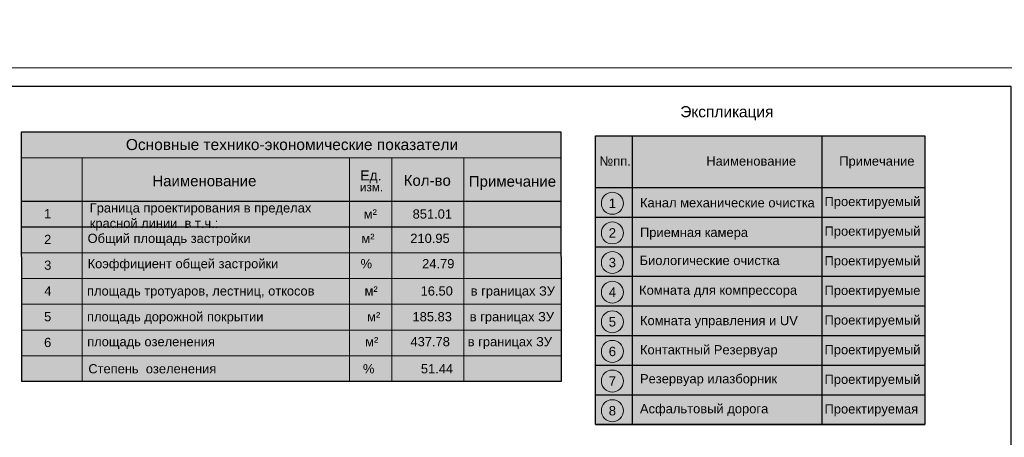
# Model space of a CAD drawing. Header units: metres. Extents: x 705847 to 708930, y 4313677 to 4316580.
# Tile 46 of 218: x 707661 to 707794, y 4314019 to 4314075. Entities that reach past the tile are written whole.
import ezdxf
from ezdxf.enums import TextEntityAlignment as Align

# ---------------------------------------------------------------- set-up
doc = ezdxf.new("R2010")
doc.units = ezdxf.units.M
doc.header["$LTSCALE"] = 0.5
for name, color, linetype in [('Номер пп.', 250, 'Continuous'), ('ТЭП', 7, 'Continuous'), ('Экспликация', 7, 'Continuous')]:
    doc.layers.add(name, color=color, linetype=linetype)
doc.layers.add('ПЛАНИРОВКА', color=7, linetype='Continuous', lineweight=5)
doc.layers.add('Рамка  штамп', color=7, linetype='Continuous', lineweight=30)
doc.styles.add('ARIAL', font='arial.ttf', dxfattribs={"height": 1.75})
doc.styles.get("Standard").update_dxf_attribs({"font": 'arial.ttf'})
doc.styles.add('стиль2', font='arial.ttf', dxfattribs={"height": 1.5})
doc.styles.add('Юлия', font='arial.ttf')

# ---------------------------------------------------------------- blocks, each defined once
blk = doc.blocks.new('нум1')
at = {"layer": 'Номер пп.', "ltscale": 100, "true_color": 0xffffff}
h = blk.add_hatch(color=7, dxfattribs=at)
edge = h.paths.add_edge_path()
edge.add_arc((0, 0), 3.515092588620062, 0, 360)
at = {"layer": 'Номер пп.', "color": 18, "lineweight": 15, "true_color": 0x000000}
blk.add_circle((0, 0), 3.515092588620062, dxfattribs=at)
at = {"layer": 'Номер пп.', "color": 0, "ltscale": 100, "style": 'Юлия'}
blk.add_attdef('ЦИФРА', text='', height=4, dxfattribs=at).set_placement((0, 0), align=Align.MIDDLE_CENTER)

msp = doc.modelspace()

# ---------------------------------------------------------------- hatches: boundary and pattern name
at = {"layer": 'ТЭП', "ltscale": 100, "true_color": 0x8ebac7, "transparency": 33554687}
h = msp.add_hatch(color=143, dxfattribs=at)
h.dxf.hatch_style = 1
h.paths.add_polyline_path([(707661.7883753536, 4314026.234327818), (707669.8449032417, 4314026.234327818), (707669.8449032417, 4314050.573768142), (707734.4988919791, 4314050.573768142), (707734.4577148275, 4314059.924248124), (707661.691556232, 4314059.924248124)])
at = {"layer": 'ТЭП', "true_color": 0xffffff, "transparency": 33554687}
h = msp.add_hatch(color=7, dxfattribs=at)
h.dxf.hatch_style = 1
h.paths.add_polyline_path([(707669.8449032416, 4314026.234327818), (707734.5048010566, 4314026.234327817), (707734.4722871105, 4314050.573949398), (707669.8449032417, 4314050.573768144)])
at = {"layer": 'Экспликация', "ltscale": 100, "true_color": 0x8ebac7, "transparency": 33554687}
h = msp.add_hatch(color=143, dxfattribs=at)
h.dxf.hatch_style = 1
h.paths.add_polyline_path([(707739.1457150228, 4314020.437796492), (707744.0895339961, 4314020.437796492), (707744.0895339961, 4314052.437796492), (707783.6197705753, 4314052.437796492), (707783.6197705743, 4314059.382240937), (707739.1457150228, 4314059.382240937)])
at = {"layer": 'Экспликация', "ltscale": 100, "true_color": 0xffffff, "transparency": 33554687}
h = msp.add_hatch(color=7, dxfattribs=at)
h.dxf.hatch_style = 1
h.paths.add_polyline_path([(707744.0463220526, 4314020.437796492), (707783.6197705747, 4314020.437796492), (707783.6197705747, 4314052.437796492), (707744.0889422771, 4314052.437796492)])

# ---------------------------------------------------------------- linework, layer by layer
at = {"lineweight": 30, "ltscale": 0.1, "elevation": 319.341}
msp.add_lwpolyline([(707597.7744425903, 4313922.575026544), (707795.2744425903, 4313922.575026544), (707795.2744425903, 4314066.075026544), (707597.7744425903, 4314066.075026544), (707597.7744425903, 4313922.575026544)], dxfattribs=at)
at = {"layer": 'Рамка  штамп', "color": 7, "linetype": 'Continuous', "lineweight": 15, "ltscale": 100, "elevation": 319.341}
msp.add_lwpolyline([(707587.7744425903, 4313920.075026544), (707797.7744425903, 4313920.075026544), (707797.7744425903, 4314068.575026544), (707587.7744425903, 4314068.575026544), (707587.7744425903, 4313920.075026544)], dxfattribs=at)
at = {"layer": 'ТЭП', "linetype": 'Continuous', "lineweight": 30, "flags": 128}
msp.add_lwpolyline([(707661.691556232, 4314059.924248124), (707734.4577148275, 4314059.924248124), (707734.5012715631, 4314026.234327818), (707661.7351129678, 4314026.234327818)], close=True, dxfattribs=at)
at = {"layer": 'ТЭП', "linetype": 'Continuous', "lineweight": 15, "flags": 128}
for points in [[(707661.6915562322, 4314056.447185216), (707734.4577148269, 4314056.447185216)], [(707669.8449032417, 4314056.447185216), (707669.8449032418, 4314026.234327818)], [(707705.9520626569, 4314056.447185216), (707705.952062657, 4314026.234327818)], [(707711.6531930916, 4314056.447185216), (707711.6531930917, 4314026.234327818)], [(707721.3798647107, 4314056.447185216), (707721.3798647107, 4314026.234327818)], [(707661.6915562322, 4314043.619642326), (707734.5295161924, 4314043.619642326)], [(707661.7068683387, 4314040.142579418), (707734.5448282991, 4314040.142579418)], [(707661.7221804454, 4314036.66551651), (707734.5601404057, 4314036.66551651)], [(707661.7221804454, 4314033.188453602), (707734.5601404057, 4314033.188453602)], [(707661.6915562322, 4314029.711390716), (707734.544828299, 4314029.711390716)], [(707661.6915562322, 4314026.234327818), (707734.544828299, 4314026.234327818)]]:
    msp.add_lwpolyline(points, dxfattribs=at)
at = {"layer": 'ТЭП', "linetype": 'Continuous', "lineweight": 30, "flags": 128}
for points in [[(707661.6915562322, 4314050.573768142), (707734.4988919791, 4314050.573768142)], [(707661.6915562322, 4314047.096705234), (707734.5142040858, 4314047.096705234)], [(707661.7480454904, 4314047.096705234), (707734.5142040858, 4314047.096705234)]]:
    msp.add_lwpolyline(points, dxfattribs=at)
at = {"layer": 'Экспликация', "lineweight": 30, "ltscale": 100, "elevation": -37.15597560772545}
msp.add_lwpolyline([(707783.6197705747, 4314020.437796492), (707739.145123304, 4314020.437796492), (707739.145123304, 4314059.382240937), (707783.6197705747, 4314059.382240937)], close=True, dxfattribs=at)
at = {"layer": 'Экспликация', "linetype": 'Continuous', "lineweight": 30, "elevation": -37.15597560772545}
for points in [[(707744.0889422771, 4314059.382240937), (707744.0889422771, 4314020.437796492)], [(707769.7099294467, 4314059.382240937), (707769.7099294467, 4314020.437796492)]]:
    msp.add_lwpolyline(points, dxfattribs=at)
at = {"layer": 'Экспликация', "color": 7, "lineweight": 30, "ltscale": 100, "elevation": -37.15597560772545}
for points in [[(707739.145123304, 4314052.437796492), (707783.6197705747, 4314052.437796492)], [(707739.145123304, 4314048.437796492), (707783.6197705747, 4314048.437796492)], [(707739.145123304, 4314044.437796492), (707783.6197705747, 4314044.437796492)], [(707739.145123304, 4314040.437796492), (707783.6197705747, 4314040.437796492)], [(707739.145123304, 4314036.437796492), (707783.6197705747, 4314036.437796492)], [(707739.145123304, 4314032.437796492), (707783.6197705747, 4314032.437796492)], [(707739.145123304, 4314032.437796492), (707783.6197705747, 4314032.437796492)], [(707739.145123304, 4314028.437796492), (707783.6197705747, 4314028.437796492)], [(707739.145123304, 4314024.437796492), (707783.6197705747, 4314024.437796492)], [(707739.145123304, 4314020.437796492), (707783.6197705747, 4314020.437796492)]]:
    msp.add_lwpolyline(points, dxfattribs=at)

# ---------------------------------------------------------------- block references
at = {"layer": 'Экспликация', "color": 18, "ltscale": 0.5, "true_color": 0x000000}
ref = msp.add_blockref('нум1', (707741.4314645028, 4314050.297908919, -37.15597560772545), dxfattribs=dict(at, xscale=0.4222972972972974, yscale=0.4222972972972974, zscale=0.4222972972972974))
ref.add_attrib('ЦИФРА', '1', dxfattribs={"layer": 'ПЛАНИРОВКА', "color": 18, "ltscale": 100, "true_color": 0x000000, "height": 1.266891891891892, "style": 'ARIAL'}).set_placement((707741.4314645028, 4314050.297908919, -37.15597560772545), align=Align.MIDDLE_CENTER)
ref = msp.add_blockref('нум1', (707741.4314645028, 4314046.297908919, -37.15597560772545), dxfattribs=dict(at, xscale=0.4222972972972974, yscale=0.4222972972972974, zscale=0.4222972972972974))
ref.add_attrib('ЦИФРА', '2', dxfattribs={"layer": 'ПЛАНИРОВКА', "color": 18, "ltscale": 100, "true_color": 0x000000, "height": 1.266891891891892, "style": 'ARIAL'}).set_placement((707741.4314645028, 4314046.297908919, -37.15597560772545), align=Align.MIDDLE_CENTER)
ref = msp.add_blockref('нум1', (707741.4314645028, 4314042.297908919, -37.15597560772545), dxfattribs=dict(at, xscale=0.4222972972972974, yscale=0.4222972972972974, zscale=0.4222972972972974))
ref.add_attrib('ЦИФРА', '3', dxfattribs={"layer": 'ПЛАНИРОВКА', "color": 18, "ltscale": 100, "true_color": 0x000000, "height": 1.266891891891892, "style": 'ARIAL'}).set_placement((707741.4314645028, 4314042.297908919, -37.15597560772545), align=Align.MIDDLE_CENTER)
ref = msp.add_blockref('нум1', (707741.4314645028, 4314038.297908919, -37.15597560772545), dxfattribs=dict(at, xscale=0.4222972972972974, yscale=0.4222972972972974, zscale=0.4222972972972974))
ref.add_attrib('ЦИФРА', '4', dxfattribs={"layer": 'ПЛАНИРОВКА', "color": 18, "ltscale": 100, "true_color": 0x000000, "height": 1.266891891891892, "style": 'ARIAL'}).set_placement((707741.4314645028, 4314038.297908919, -37.15597560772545), align=Align.MIDDLE_CENTER)
ref = msp.add_blockref('нум1', (707741.4314645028, 4314034.297908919, -37.15597560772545), dxfattribs=dict(at, xscale=0.4222972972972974, yscale=0.4222972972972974, zscale=0.4222972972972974))
ref.add_attrib('ЦИФРА', '5', dxfattribs={"layer": 'ПЛАНИРОВКА', "color": 18, "ltscale": 100, "true_color": 0x000000, "height": 1.266891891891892, "style": 'ARIAL'}).set_placement((707741.4314645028, 4314034.297908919, -37.15597560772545), align=Align.MIDDLE_CENTER)
ref = msp.add_blockref('нум1', (707741.4314645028, 4314030.297908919, -37.15597560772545), dxfattribs=dict(at, xscale=0.4222972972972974, yscale=0.4222972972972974, zscale=0.4222972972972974))
ref.add_attrib('ЦИФРА', '6', dxfattribs={"layer": 'ПЛАНИРОВКА', "color": 18, "ltscale": 100, "true_color": 0x000000, "height": 1.266891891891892, "style": 'ARIAL'}).set_placement((707741.4314645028, 4314030.297908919, -37.15597560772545), align=Align.MIDDLE_CENTER)
ref = msp.add_blockref('нум1', (707741.4314645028, 4314026.297908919, -37.15597560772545), dxfattribs=dict(at, xscale=0.4222972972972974, yscale=0.4222972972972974, zscale=0.4222972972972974))
ref.add_attrib('ЦИФРА', '7', dxfattribs={"layer": 'ПЛАНИРОВКА', "color": 18, "ltscale": 100, "true_color": 0x000000, "height": 1.266891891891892, "style": 'ARIAL'}).set_placement((707741.4314645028, 4314026.297908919, -37.15597560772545), align=Align.MIDDLE_CENTER)
ref = msp.add_blockref('нум1', (707741.4314645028, 4314022.297908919, -37.15597560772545), dxfattribs=dict(at, xscale=0.4222972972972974, yscale=0.4222972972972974, zscale=0.4222972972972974))
ref.add_attrib('ЦИФРА', '8', dxfattribs={"layer": 'ПЛАНИРОВКА', "color": 18, "ltscale": 100, "true_color": 0x000000, "height": 1.266891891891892, "style": 'ARIAL'}).set_placement((707741.4314645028, 4314022.297908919, -37.15597560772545), align=Align.MIDDLE_CENTER)

# ---------------------------------------------------------------- texts
at = {"layer": 'ТЭП', "linetype": 'Continuous', "lineweight": 15, "style": 'стиль2'}
for s, height, p in [('Ед.', 1.338293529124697, (707708.833024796, 4314054.052698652)), ('Наименование', 1.44877621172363, (707686.3570130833, 4314053.318438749)), ('Кол-во', 1.44877621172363, (707716.4450909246, 4314053.380563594)), ('Примечание', 1.44877621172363, (707727.9404623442, 4314053.255454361)), ('изм.', 1.125023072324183, (707708.9219011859, 4314052.479704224))]:
    msp.add_text(s, height=height, dxfattribs=at).set_placement(p, align=Align.MIDDLE_CENTER)
for s, p in [('1', (707664.7222012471, 4314048.272971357, 696.3193627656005)), ('Общий площадь застройки                               м²          210.95', (707670.5931486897, 4314044.94033037)), ('2', (707664.7222012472, 4314044.795908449, 696.3193627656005)), ('3', (707664.7375133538, 4314041.31884554, 696.3193627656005)), ('Коэффициент общей застройки                       %%%              24.79', (707670.5931486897, 4314041.523131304)), ('4', (707664.7528254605, 4314037.841782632, 696.3193627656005)), ('площадь тротуаров, лестниц, откосов              м²            16.50     в границах ЗУ', (707670.5248528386, 4314037.840120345, -57.7945806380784)), ('площадь дорожной покрытии                             м²         185.83     в границах ЗУ', (707670.5248528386, 4314034.363057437, -57.7945806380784)), ('5', (707664.7222012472, 4314034.364719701, 696.3193627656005)), ('6', (707664.7222012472, 4314030.887656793, 696.3193627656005)), ('площадь озеленения                                          м²         437.78     в границах ЗУ', (707670.5447039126, 4314030.994135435)), ('Степень  озеленения                                         %%%             51.44', (707670.6938382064, 4314027.336203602))]:
    msp.add_text(s, height=1.24437671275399, dxfattribs=at).set_placement(p)
at = {"layer": 'ТЭП', "color": 5, "linetype": 'Continuous', "lineweight": 15, "style": 'стиль2'}
msp.add_text('м²          851.01', height=1.24437671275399, dxfattribs=at).set_placement((707707.8662248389, 4314048.229394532))
at = {"layer": 'ТЭП', "linetype": 'Continuous', "lineweight": 15, "insert": (707661.691556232, 4314058.96990131), "char_height": 1.493252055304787, "attachment_point": 1, "style": 'стиль2'}
msp.add_mtext_dynamic_manual_height_columns('\\pi14.07546;Основные технико-экономические показатели', width=72.76615859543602, gutter_width=14.93252055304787, heights=[7.812068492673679], dxfattribs=at)
at = {"layer": 'ТЭП', "linetype": 'Continuous', "lineweight": 15, "insert": (707670.8817375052, 4314050.295279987), "char_height": 1.24437671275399, "width": 34.14925416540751, "attachment_point": 1, "style": 'стиль2'}
msp.add_mtext('Граница проектирования в пределах красной линии  в т.ч.:', dxfattribs=at)
at = {"layer": 'Экспликация', "linetype": 'Continuous', "lineweight": 30, "style": 'стиль2'}
for s, p in [(' №пп.                     Наименование            Примечание', (707739.1857330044, 4314055.367810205, 12.70902439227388)), ('Проектируемый', (707770.0642390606, 4314049.913669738, 12.70902439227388)), ('Проектируемый', (707770.0642390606, 4314045.913669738, 12.70902439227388)), ('Проектируемый', (707770.0642390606, 4314041.913669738, 12.70902439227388)), ('Проектируемые', (707770.0642390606, 4314037.913669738, 12.70902439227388)), ('Проектируемый', (707770.0642390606, 4314033.913669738, 12.70902439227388)), ('Проектируемый', (707770.0642390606, 4314029.913669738, 12.70902439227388)), ('Проектируемый', (707770.0642390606, 4314025.913669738, 12.70902439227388)), ('Проектируемая', (707770.0642390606, 4314021.913669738, 12.70902439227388))]:
    msp.add_text(s, height=1.25, dxfattribs=at).set_placement(p)
at = {"layer": 'Экспликация', "linetype": 'Continuous', "lineweight": 15, "transparency": 33554687, "insert": (707740.0120866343, 4314063.407227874, -37.15597560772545), "char_height": 1.5, "attachment_point": 1, "style": 'стиль2'}
msp.add_mtext_dynamic_manual_height_columns('\\pxi7.05404;Экспликация ', width=47.75692935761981, gutter_width=15, heights=[2.974395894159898], dxfattribs=at)
at = {"layer": 'Экспликация', "ltscale": 50, "char_height": 1.25, "attachment_point": 1}
for s, insert, width in [('Канал механические очистка', (707745.1537094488, 4314050.994394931, -37.15597560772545), 29.55981149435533), ('Приемная камера', (707745.1537094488, 4314046.994394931, -37.15597560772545), 29.55981149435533), ('Биологические очистка{\\f宋体|b0|i0|c134|p2; }', (707745.101481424, 4314043.205450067, -37.15597560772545), 29.55981149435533), ('Комната для компрессора', (707745.0379221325, 4314039.192599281, -37.15597560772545), 29.84818814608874), ('Комната управления и UV', (707745.1537094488, 4314035.087725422, -37.15597560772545), 29.55981149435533), ('Контактный Резервуар', (707745.1537094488, 4314031.148927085, -37.15597560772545), 29.55981149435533), ('Резервуар илазборник', (707745.1537094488, 4314027.236511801, -37.15597560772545), 29.55981149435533), ('Асфальтовый дорога ', (707745.1537094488, 4314023.192388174, -37.15597560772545), 29.55981149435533)]:
    msp.add_mtext(s, dxfattribs=dict(at, insert=insert, width=width))

doc.saveas('drawing.dxf')
